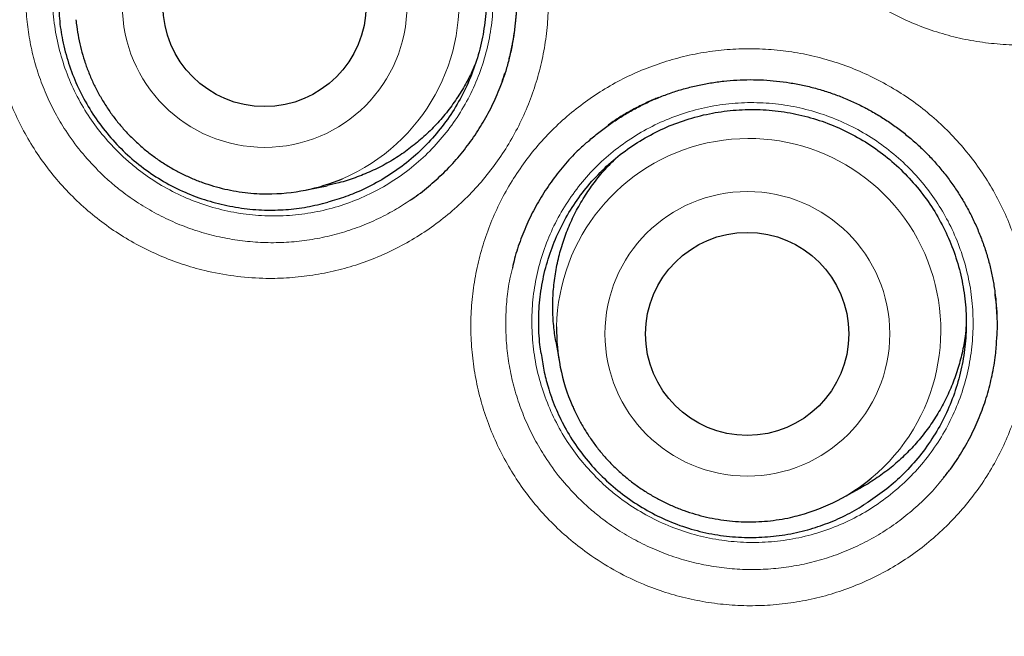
# Model space of a CAD drawing. Header units: millimetres. Extents: x 8 to 960, y 12 to 931.
# Tile 119 of 173: x 553.14 to 559.07, y 900.76 to 904.47. Entities that reach past the tile are written whole.
import ezdxf

# ---------------------------------------------------------------- set-up
doc = ezdxf.new("R2010")
doc.units = ezdxf.units.MM

msp = doc.modelspace()

# ---------------------------------------------------------------- linework, layer by layer
at = {"color": 8, "linetype": 'Continuous', "lineweight": 0}
msp.add_line((558.3014, 903.9028), (558.2314, 903.9422), dxfattribs=at)
at = {"color": 7, "linetype": 'Continuous', "lineweight": 30}
for p, q in [((554.8671, 903.447), (554.9911, 903.4725)), ((556.3686, 902.5334), (556.3901, 902.4086)), ((558.0919, 901.589), (558.203, 901.65))]:
    msp.add_line(p, q, dxfattribs=at)
at = {"color": 8, "linetype": 'Continuous', "lineweight": 0}
for centre, radius in [((562.6429, 913.2158), 16.6978), ((562.6429, 913.2158), 15.9984), ((554.6154, 904.5608), 0.8574), ((557.5225, 902.5794), 0.8577)]:
    msp.add_circle(centre, radius, dxfattribs=at)
at = {"color": 7, "linetype": 'Continuous', "lineweight": 30}
for centre, radius in [((562.6429, 913.2158), 16.1738), ((554.6144, 904.5607), 0.6118), ((557.5217, 902.579), 0.6121)]:
    msp.add_circle(centre, radius, dxfattribs=at)
at = {"color": 8, "linetype": 'Continuous', "lineweight": 0}
for centre, radius, start, end in [((554.6285, 904.5783), 1.1573, 293.1987, 161.18227), ((557.5305, 902.5998), 1.1572, 309.65452, 178.86857)]:
    msp.add_arc(centre, radius, start, end, dxfattribs=at)
at = {"color": 7, "linetype": 'Continuous', "lineweight": 30}
for centre, radius, start, end in [((554.6342, 904.5773), 1.154, 269.75843, 292.95792), ((557.5275, 902.6047), 1.1541, 179.10939, 203.50399), ((557.5361, 902.6008), 1.1544, 285.08048, 309.41026)]:
    msp.add_arc(centre, radius, start, end, dxfattribs=at)
for points, knots in [([(562.6429, 931.0679), (562.5701, 931.0678), (562.4058, 931.0675), (562.1502, 931.062), (561.8755, 931.0524), (561.6008, 931.0383), (561.3257, 931.0199), (561.0508, 930.9973), (560.7761, 930.9704), (560.5014, 930.9392), (560.2269, 930.9038), (559.9524, 930.864), (559.6782, 930.8199), (559.4048, 930.7716), (559.1322, 930.7191), (558.8606, 930.6624), (558.5898, 930.6015), (558.3198, 930.5364), (558.0507, 930.467), (557.7831, 930.3936), (557.517, 930.3161), (557.2524, 930.2347), (556.989, 930.1491), (556.7271, 930.0595), (556.467, 929.966), (556.2089, 929.8687), (555.9529, 929.7675), (555.6981, 929.6623), (555.4447, 929.553), (555.1925, 929.4396), (554.9424, 929.3225), (554.6943, 929.2015), (554.4482, 929.0767), (554.204, 928.9481), (553.9618, 928.8156), (553.7215, 928.6793), (553.4831, 928.5392), (553.2466, 928.3952), (553.0119, 928.2472), (552.779, 928.0954), (552.5479, 927.9396), (552.3187, 927.7799), (552.092, 927.6168), (551.8683, 927.4505), (551.6479, 927.2813), (551.4306, 927.1091), (551.2163, 926.9338), (551.0051, 926.7555), (550.7969, 926.5742), (550.5917, 926.3897), (550.3895, 926.2022), (550.1903, 926.0116), (549.994, 925.8179), (549.8007, 925.6211), (549.6103, 925.4212), (549.4229, 925.2181), (549.2383, 925.0118), (549.0569, 924.8027), (548.8788, 924.5908), (548.704, 924.3761), (548.5324, 924.1585), (548.3638, 923.9379), (548.1983, 923.7143), (548.0361, 923.4879), (547.8773, 923.2588), (547.7219, 923.0273), (547.5701, 922.7933), (547.422, 922.5571), (547.2777, 922.3189), (547.1372, 922.0787), (547.0007, 921.8367), (546.8681, 921.5931), (546.7397, 921.348), (546.6152, 921.1013), (546.4946, 920.8527), (546.3778, 920.6022), (546.2649, 920.3497), (546.1559, 920.0956), (546.0509, 919.8402), (545.9502, 919.5837), (545.8536, 919.326), (545.7609, 919.0667), (545.6721, 918.8053), (545.5871, 918.542), (545.5061, 918.2773), (545.4292, 918.0111), (545.3563, 917.7435), (545.2874, 917.4743), (545.2227, 917.2044), (545.1624, 916.9338), (545.1063, 916.6625), (545.0542, 916.3899), (545.0063, 916.1157), (544.9624, 915.8403), (544.9228, 915.5639), (544.8873, 915.2866), (544.8561, 915.0089), (544.8292, 914.731), (544.8067, 914.453), (544.7884, 914.1754), (544.7745, 913.8982), (544.7649, 913.6218), (544.7597, 913.3463), (544.7588, 913.0718), (544.7621, 912.7966), (544.7696, 912.5205), (544.7815, 912.2434), (544.7977, 911.9667), (544.8181, 911.6902), (544.8429, 911.4142), (544.8719, 911.1384), (544.9051, 910.863), (544.9427, 910.588), (544.9845, 910.3134), (545.0307, 910.0392), (545.0811, 909.7653), (545.1358, 909.4918), (545.1948, 909.2187), (545.258, 908.9462), (545.3254, 908.6748), (545.3969, 908.4048), (545.4722, 908.1367), (545.5516, 907.8704), (545.6349, 907.6058), (545.7222, 907.3428), (545.8134, 907.0815), (545.9086, 906.8218), (546.0078, 906.5637), (546.111, 906.3072), (546.2182, 906.0522), (546.3294, 905.7988), (546.4446, 905.5468), (546.5639, 905.2963), (546.6872, 905.0473), (546.8145, 904.7999), (546.9457, 904.5543), (547.0807, 904.3107), (547.2197, 904.0687), (547.3626, 903.8285), (547.5093, 903.5905), (547.6595, 903.3548), (547.813, 903.1219), (547.97, 902.8916), (548.1305, 902.6637), (548.2945, 902.4382), (548.4619, 902.2154), (548.6326, 901.9952), (548.8066, 901.7778), (548.9841, 901.5629), (549.1648, 901.3508), (549.3488, 901.1415), (549.5358, 900.9353), (549.7257, 900.7323), (549.9186, 900.5323), (550.1145, 900.3354), (550.3134, 900.1416), (550.5154, 899.9507), (550.7204, 899.7631), (550.9284, 899.5785), (551.1394, 899.3968), (551.3538, 899.218), (551.5714, 899.0421), (551.7916, 898.8694), (552.0145, 898.7006), (552.1773, 898.5799), (552.2665, 898.5165), (552.2799, 898.507)], [0, 0, 0, 0, 0.004826, 0.010903, 0.016966, 0.023061, 0.029158, 0.035257, 0.041362, 0.047475, 0.053598, 0.059733, 0.065879, 0.07202, 0.078158, 0.084296, 0.090434, 0.096576, 0.102723, 0.108872, 0.114991, 0.121115, 0.127241, 0.133365, 0.13948, 0.145583, 0.151668, 0.157747, 0.163869, 0.169983, 0.176091, 0.182195, 0.188298, 0.194401, 0.200506, 0.206616, 0.212732, 0.218856, 0.224992, 0.23114, 0.237303, 0.243484, 0.249674, 0.255834, 0.26198, 0.268112, 0.274234, 0.280347, 0.286453, 0.292554, 0.298653, 0.30475, 0.310849, 0.31695, 0.323056, 0.329168, 0.335288, 0.34142, 0.347539, 0.353656, 0.359786, 0.365929, 0.372082, 0.378243, 0.384408, 0.390577, 0.396746, 0.402913, 0.409075, 0.41523, 0.421376, 0.42751, 0.433631, 0.439737, 0.445846, 0.451962, 0.458081, 0.464197, 0.470306, 0.476404, 0.482485, 0.488562, 0.49468, 0.5008, 0.506922, 0.513049, 0.519184, 0.525327, 0.531485, 0.537602, 0.543723, 0.549864, 0.556021, 0.562191, 0.568369, 0.574551, 0.580734, 0.586911, 0.59308, 0.599236, 0.605375, 0.611494, 0.617589, 0.623655, 0.629712, 0.635849, 0.641983, 0.648114, 0.654244, 0.660374, 0.666506, 0.672641, 0.678779, 0.684923, 0.691073, 0.697232, 0.7034, 0.709579, 0.71577, 0.721963, 0.728138, 0.734297, 0.740443, 0.746578, 0.752705, 0.758826, 0.764943, 0.771058, 0.777173, 0.78329, 0.789411, 0.795538, 0.801673, 0.807819, 0.813979, 0.820132, 0.826291, 0.832465, 0.838648, 0.844835, 0.851018, 0.857191, 0.863343, 0.869516, 0.875683, 0.881846, 0.888007, 0.894167, 0.900329, 0.906494, 0.912661, 0.918815, 0.924964, 0.931108, 0.937251, 0.943394, 0.949539, 0.95569, 0.961834, 0.96799, 0.974168, 0.980358, 0.986552, 0.992739, 0.998909, 1, 1, 1, 1]), ([(579.1224, 913.2158), (579.1208, 913.3884), (579.1177, 913.7335), (579.0924, 914.2507), (579.052, 914.7669), (578.9951, 915.2816), (578.9222, 915.7942), (578.8331, 916.3043), (578.7311, 916.7972), (578.6175, 917.2729), (578.4941, 917.7312), (578.3575, 918.1857), (578.2079, 918.6361), (578.0454, 919.0821), (577.8647, 919.5365), (577.6648, 919.9985), (577.4444, 920.467), (577.2093, 920.9283), (576.9598, 921.3821), (576.6963, 921.8278), (576.4188, 922.2649), (576.1359, 922.6813), (575.849, 923.0773), (575.5595, 923.4534), (575.2594, 923.8211), (574.9488, 924.18), (574.628, 924.5298), (574.2872, 924.8805), (573.9257, 925.2308), (573.5428, 925.5793), (573.149, 925.9156), (572.7449, 926.2393), (572.3309, 926.5502), (571.9073, 926.8479), (571.4865, 927.1243), (571.0699, 927.3804), (570.6585, 927.6171), (570.2406, 927.842), (569.8163, 928.0547), (569.386, 928.2551), (568.937, 928.4487), (568.4689, 928.634), (567.9817, 928.8094), (567.4893, 928.9694), (566.9921, 929.1139), (566.4906, 929.2426), (565.9853, 929.3556), (565.4908, 929.4499), (565.0079, 929.527), (564.5372, 929.5884), (564.065, 929.6361), (563.5916, 929.6703), (563.1174, 929.6908), (562.6285, 929.6978), (562.1252, 929.6899), (561.6079, 929.6655), (561.0918, 929.6249), (560.5771, 929.5681), (560.0645, 929.4951), (559.5544, 929.4061), (559.0615, 929.304), (558.5858, 929.1905), (558.1275, 929.067), (557.673, 928.9304), (557.2226, 928.7808), (556.7766, 928.6183), (556.3222, 928.4377), (555.8602, 928.2378), (555.3917, 928.0173), (554.9304, 927.7822), (554.4766, 927.5328), (554.0309, 927.2692), (553.5938, 926.9918), (553.1774, 926.7088), (552.7814, 926.4219), (552.4053, 926.1325), (552.0376, 925.8323), (551.6787, 925.5217), (551.3289, 925.2009), (550.9782, 924.8602), (550.6279, 924.4987), (550.2794, 924.1157), (549.9431, 923.722), (549.6194, 923.3179), (549.3085, 922.9038), (549.0108, 922.4802), (548.7344, 922.0595), (548.4783, 921.6428), (548.2416, 921.2315), (548.0167, 920.8135), (547.804, 920.3892), (547.6036, 919.959), (547.41, 919.5099), (547.2247, 919.0419), (547.0493, 918.5547), (546.8893, 918.0623), (546.7448, 917.565), (546.6161, 917.0635), (546.5031, 916.5582), (546.4088, 916.0637), (546.3317, 915.5808), (546.2703, 915.1102), (546.2226, 914.638), (546.1884, 914.1646), (546.1679, 913.6904), (546.1609, 913.2014), (546.1688, 912.6981), (546.1932, 912.1809), (546.2338, 911.6647), (546.2906, 911.1501), (546.3636, 910.6374), (546.4526, 910.1274), (546.5547, 909.6344), (546.6682, 909.1588), (546.7917, 908.7005), (546.9283, 908.2459), (547.0779, 907.7955), (547.2404, 907.3496), (547.421, 906.8952), (547.6209, 906.4332), (547.8414, 905.9647), (548.0765, 905.5033), (548.3259, 905.0496), (548.5895, 904.6039), (548.8669, 904.1667), (549.1499, 903.7504), (549.4368, 903.3544), (549.7262, 902.9782), (550.0263, 902.6105), (550.3369, 902.2516), (550.6578, 901.9019), (550.9985, 901.5511), (551.36, 901.2008), (551.743, 900.8523), (552.1367, 900.5161), (552.5408, 900.1923), (552.9549, 899.8814), (553.3785, 899.5837), (553.7992, 899.3073), (554.2159, 899.0513), (554.6272, 898.8145), (555.0452, 898.5897), (555.4695, 898.377), (555.8997, 898.1766), (556.3488, 897.9829), (556.8168, 897.7976), (557.304, 897.6222), (557.7964, 897.4622), (558.2937, 897.3178), (558.7952, 897.189), (559.3005, 897.0761), (559.795, 896.9817), (560.2779, 896.9046), (560.7485, 896.8433), (561.2207, 896.7955), (561.6941, 896.7614), (562.1683, 896.7409), (562.6573, 896.7338), (563.1606, 896.7417), (563.6778, 896.7661), (564.194, 896.8068), (564.7086, 896.8636), (565.2213, 896.9365), (565.7313, 897.0256), (566.2243, 897.1276), (566.6999, 897.2412), (567.1582, 897.3646), (567.6128, 897.5012), (568.0632, 897.6508), (568.5091, 897.8133), (568.9635, 897.994), (569.4255, 898.1939), (569.894, 898.4143), (570.3554, 898.6494), (570.8091, 898.8989), (571.2548, 899.1624), (571.692, 899.4399), (572.1083, 899.7228), (572.5043, 900.0097), (572.8805, 900.2992), (573.2482, 900.5993), (573.6071, 900.9099), (573.9568, 901.2307), (574.3076, 901.5715), (574.6579, 901.933), (575.0064, 902.3159), (575.3426, 902.7097), (575.6664, 903.1138), (575.9773, 903.5278), (576.275, 903.9514), (576.5514, 904.3722), (576.8074, 904.7888), (577.0442, 905.2002), (577.269, 905.6181), (577.4817, 906.0424), (577.6821, 906.4727), (577.8757, 906.9217), (578.0611, 907.3898), (578.2365, 907.8769), (578.3965, 908.3694), (578.5409, 908.8666), (578.6697, 909.3681), (578.7826, 909.8734), (578.877, 910.3679), (578.9541, 910.8508), (579.0154, 911.3215), (579.0632, 911.7937), (579.0972, 912.2671), (579.1184, 912.7412), (579.1211, 913.0576), (579.1224, 913.2158)], [0, 0, 0, 0, 0.005, 0.01, 0.015, 0.02, 0.025, 0.03, 0.035, 0.039583, 0.044167, 0.04875, 0.053333, 0.057917, 0.0625, 0.0675, 0.0725, 0.0775, 0.0825, 0.0875, 0.0925, 0.0975, 0.102083, 0.106667, 0.11125, 0.115833, 0.120417, 0.125, 0.13, 0.135, 0.14, 0.145, 0.15, 0.155, 0.16, 0.164583, 0.169167, 0.17375, 0.178333, 0.182917, 0.1875, 0.1925, 0.1975, 0.2025, 0.2075, 0.2125, 0.2175, 0.2225, 0.227083, 0.231667, 0.23625, 0.240833, 0.245417, 0.25, 0.255, 0.26, 0.265, 0.27, 0.275, 0.28, 0.285, 0.289583, 0.294167, 0.29875, 0.303333, 0.307917, 0.3125, 0.3175, 0.3225, 0.3275, 0.3325, 0.3375, 0.3425, 0.3475, 0.352083, 0.356667, 0.36125, 0.365833, 0.370417, 0.375, 0.38, 0.385, 0.39, 0.395, 0.4, 0.405, 0.41, 0.414583, 0.419167, 0.42375, 0.428333, 0.432917, 0.4375, 0.4425, 0.4475, 0.4525, 0.4575, 0.4625, 0.4675, 0.4725, 0.477083, 0.481667, 0.48625, 0.490833, 0.495417, 0.5, 0.505, 0.51, 0.515, 0.52, 0.525, 0.53, 0.535, 0.539583, 0.544167, 0.54875, 0.553333, 0.557917, 0.5625, 0.5675, 0.5725, 0.5775, 0.5825, 0.5875, 0.5925, 0.5975, 0.602083, 0.606667, 0.61125, 0.615833, 0.620417, 0.625, 0.63, 0.635, 0.64, 0.645, 0.65, 0.655, 0.66, 0.664583, 0.669167, 0.67375, 0.678333, 0.682917, 0.6875, 0.6925, 0.6975, 0.7025, 0.7075, 0.7125, 0.7175, 0.7225, 0.727083, 0.731667, 0.73625, 0.740833, 0.745417, 0.75, 0.755, 0.76, 0.765, 0.77, 0.775, 0.78, 0.785, 0.789583, 0.794167, 0.79875, 0.803333, 0.807917, 0.8125, 0.8175, 0.8225, 0.8275, 0.8325, 0.8375, 0.8425, 0.8475, 0.852083, 0.856667, 0.86125, 0.865833, 0.870417, 0.875, 0.88, 0.885, 0.89, 0.895, 0.9, 0.905, 0.91, 0.914583, 0.919167, 0.92375, 0.928333, 0.932917, 0.9375, 0.9425, 0.9475, 0.9525, 0.9575, 0.9625, 0.9675, 0.9725, 0.977083, 0.981667, 0.98625, 0.990833, 0.995417, 1, 1, 1, 1]), ([(553.3926, 904.8147), (553.3983, 904.8471), (553.4122, 904.9269), (553.4492, 905.051), (553.5049, 905.1844), (553.5752, 905.3108), (553.6596, 905.4281), (553.7566, 905.5353), (553.8648, 905.6311), (553.9835, 905.7138), (554.1105, 905.7827), (554.2446, 905.8372), (554.384, 905.8758), (554.527, 905.8987), (554.6717, 905.9056), (554.8163, 905.8959), (554.9589, 905.8702), (555.0979, 905.8289), (555.2313, 905.7718), (555.3576, 905.7004), (555.4753, 905.6154), (555.5825, 905.5176), (555.6782, 905.4085), (555.7613, 905.2895), (555.8302, 905.1618), (555.8845, 905.0273), (555.9236, 904.8877), (555.9464, 904.7446), (555.9532, 904.5999), (555.9439, 904.4554), (555.9181, 904.313), (555.8766, 904.1744), (555.82, 904.0413), (555.7484, 903.9157), (555.6633, 903.7988), (555.5658, 903.6922), (555.4565, 903.5975), (555.3375, 903.5155), (555.2189, 903.4523), (555.1045, 903.4048), (555.0318, 903.3837), (554.9954, 903.3732)], [0, 0, 0, 0, 0.017845, 0.043958, 0.070154, 0.096267, 0.12238, 0.148576, 0.174689, 0.200802, 0.226998, 0.253111, 0.279224, 0.305421, 0.331534, 0.357647, 0.383843, 0.409956, 0.436069, 0.462265, 0.488378, 0.514491, 0.540687, 0.5668, 0.592913, 0.619109, 0.645222, 0.671335, 0.697532, 0.723645, 0.749758, 0.775954, 0.802067, 0.82818, 0.854376, 0.880489, 0.906602, 0.932798, 0.958911, 0.979456, 1, 1, 1, 1]), ([(555.3183, 905.9254), (555.33, 905.9194), (555.3653, 905.9012), (555.4226, 905.8681), (555.4894, 905.8249), (555.5537, 905.7781), (555.6154, 905.728), (555.6744, 905.6746), (555.7306, 905.618), (555.7837, 905.5584), (555.8334, 905.4962), (555.8797, 905.4315), (555.9225, 905.3643), (555.9618, 905.2948), (555.9973, 905.2232), (556.0289, 905.15), (556.0563, 905.0756), (556.0795, 905.0004), (556.0983, 904.9244), (556.1131, 904.8474), (556.1238, 904.769), (556.1304, 904.6896), (556.1328, 904.6094), (556.1309, 904.5289), (556.1248, 904.4484), (556.1144, 904.3683), (556.0999, 904.289), (556.081, 904.2111), (556.0623, 904.1462), (556.0483, 904.1081), (556.0434, 904.0948)], [0, 0, 0, 0, 0.018322, 0.055253, 0.092103, 0.12894, 0.165793, 0.202691, 0.239657, 0.276699, 0.31362, 0.350421, 0.387385, 0.424445, 0.461531, 0.498546, 0.535418, 0.571978, 0.608095, 0.644491, 0.681244, 0.718305, 0.755612, 0.793097, 0.830682, 0.868288, 0.905808, 0.943165, 0.98029, 1, 1, 1, 1]), ([(556.0878, 904.2362), (556.0915, 904.2502), (556.1018, 904.2896), (556.1142, 904.3552), (556.1253, 904.433), (556.132, 904.5114), (556.1346, 904.5904), (556.1329, 904.6698), (556.1271, 904.7493), (556.1166, 904.8284), (556.1068, 904.8866), (556.0991, 904.918), (556.0978, 904.9234)], [0, 0, 0, 0, 0.062813, 0.176034, 0.28884, 0.402312, 0.516264, 0.63066, 0.745444, 0.860542, 0.975867, 1, 1, 1, 1]), ([(553.3926, 904.8147), (553.3875, 904.7809), (553.3774, 904.7132), (553.372, 904.601), (553.3767, 904.4792), (553.3961, 904.3452), (553.4316, 904.2101), (553.4836, 904.0762), (553.5501, 903.9487), (553.6303, 903.8296), (553.7231, 903.7199), (553.8277, 903.6207), (553.9436, 903.5341), (554.0692, 903.4613), (554.2008, 903.4038), (554.3364, 903.362), (554.4742, 903.3352), (554.6102, 903.3234), (554.7427, 903.3264), (554.8708, 903.3415), (554.9539, 903.3626), (554.9954, 903.3732)], [0, 0, 0, 0, 0.040022, 0.080044, 0.131156, 0.182264, 0.23801, 0.293944, 0.349706, 0.405407, 0.461278, 0.51697, 0.573249, 0.629726, 0.686017, 0.7405, 0.795143, 0.849625, 0.89971, 0.949925, 1, 1, 1, 1]), ([(553.4788, 904.4729), (553.48, 904.4593), (553.4834, 904.4223), (553.4937, 904.3625), (553.5091, 904.2937), (553.5288, 904.226), (553.5526, 904.1597), (553.5804, 904.0948), (553.6121, 904.0318), (553.6475, 903.9708), (553.6866, 903.912), (553.7292, 903.8558), (553.7751, 903.8022), (553.8242, 903.7515), (553.8763, 903.7038), (553.9311, 903.6594), (553.9886, 903.6184), (554.0484, 903.581), (554.1104, 903.5473), (554.1743, 903.5174), (554.2399, 903.4914), (554.307, 903.4695), (554.3752, 903.4517), (554.4444, 903.4381), (554.5143, 903.4287), (554.576, 903.424), (554.6143, 903.4234), (554.6291, 903.4232)], [0, 0, 0, 0, 0.0240218, 0.0653061, 0.1065935, 0.1478838, 0.189177, 0.2304729, 0.2717714, 0.3130723, 0.3543753, 0.3956802, 0.4369867, 0.4782945, 0.5196032, 0.5609125, 0.6022219, 0.6435311, 0.6848397, 0.7261474, 0.7674538, 0.8087586, 0.8500616, 0.8913624, 0.9326609, 0.9739568, 1, 1, 1, 1]), ([(555.8832, 904.2057), (555.8724, 904.1806), (555.848, 904.1238), (555.8005, 904.0399), (555.7426, 903.9529), (555.6766, 903.8706), (555.6039, 903.7941), (555.5257, 903.7248), (555.4421, 903.6622), (555.3525, 903.6064), (555.2585, 903.5584), (555.1616, 903.5192), (555.0726, 903.4904), (555.0148, 903.4784), (554.9909, 903.4735)], [0, 0, 0, 0, 0.068231, 0.154314, 0.240397, 0.328981, 0.417566, 0.503649, 0.589732, 0.678316, 0.7669, 0.852984, 0.939067, 1, 1, 1, 1]), ([(555.4918, 903.3854), (555.4953, 903.3876), (555.5339, 903.4118), (555.602, 903.4662), (555.6949, 903.549), (555.7799, 903.6402), (555.8571, 903.738), (555.9258, 903.8418), (555.9849, 903.9514), (556.031, 904.0542), (556.053, 904.1217), (556.0622, 904.1498)], [0, 0, 0, 0, 0.012786, 0.140631, 0.268477, 0.396779, 0.525082, 0.652928, 0.780773, 0.909076, 1, 1, 1, 1]), ([(556.5572, 903.7328), (556.5676, 903.7422), (556.5979, 903.7697), (556.6513, 903.8118), (556.7168, 903.8589), (556.7848, 903.9023), (556.8546, 903.9419), (556.926, 903.9774), (556.9988, 904.0088), (557.0725, 904.0359), (557.1472, 904.0587), (557.2233, 904.0776), (557.3009, 904.0925), (557.3799, 904.1033), (557.4595, 904.1099), (557.5395, 904.1122), (557.6192, 904.1103), (557.6986, 904.1041), (557.7774, 904.0936), (557.8556, 904.079), (557.933, 904.0601), (558.0092, 904.0371), (558.0842, 904.0101), (558.1578, 903.979), (558.2139, 903.9517), (558.2454, 903.9348), (558.2534, 903.9305)], [0, 0, 0, 0, 0.023206, 0.067647, 0.11211, 0.156471, 0.200638, 0.24453, 0.288074, 0.331214, 0.373989, 0.416803, 0.460393, 0.504169, 0.548049, 0.591943, 0.635742, 0.679368, 0.722835, 0.766517, 0.810161, 0.853803, 0.897479, 0.941219, 0.985056, 1, 1, 1, 1]), ([(556.988, 904.0033), (556.9775, 903.9993), (556.9422, 903.9856), (556.8841, 903.9581), (556.8139, 903.9212), (556.7468, 903.8812), (556.7044, 903.8517), (556.6836, 903.8372)], [0, 0, 0, 0, 0.09693, 0.326159, 0.554392, 0.781469, 1, 1, 1, 1]), ([(556.2798, 902.4614), (556.2775, 902.4786), (556.2686, 902.5435), (556.2632, 902.6574), (556.2719, 902.8017), (556.2967, 902.9442), (556.3378, 903.0828), (556.394, 903.216), (556.4647, 903.342), (556.5495, 903.4591), (556.6468, 903.5661), (556.7554, 903.6616), (556.8744, 903.744), (557.0018, 903.8126), (557.1361, 903.8668), (557.2759, 903.9051), (557.419, 903.9278), (557.5639, 903.9345), (557.7086, 903.9245), (557.8514, 903.8986), (557.9904, 903.8571), (558.1239, 903.7999), (558.2501, 903.7284), (558.3677, 903.6433), (558.4748, 903.5454), (558.5703, 903.4363), (558.6532, 903.3173), (558.7218, 903.1896), (558.7759, 903.0552), (558.8147, 902.9157), (558.8371, 902.7727), (558.8436, 902.6282), (558.8339, 902.4838), (558.8077, 902.3416), (558.7658, 902.2033), (558.7088, 902.0704), (558.6369, 901.9451), (558.5514, 901.8284), (558.4551, 901.7241), (558.3503, 901.632), (558.2743, 901.5816), (558.2363, 901.5563)], [0, 0, 0, 0, 0.009448, 0.035561, 0.061757, 0.087871, 0.113984, 0.14018, 0.166293, 0.192406, 0.218603, 0.244716, 0.270829, 0.297026, 0.323139, 0.349252, 0.375448, 0.401562, 0.427675, 0.453871, 0.479984, 0.506097, 0.532294, 0.558407, 0.58452, 0.610717, 0.63683, 0.662943, 0.689139, 0.715252, 0.741366, 0.767562, 0.793675, 0.819788, 0.845985, 0.872098, 0.898211, 0.924408, 0.950521, 0.97526, 1, 1, 1, 1]), ([(558.2534, 903.9305), (558.2649, 903.9241), (558.2996, 903.9049), (558.3559, 903.8701), (558.4214, 903.8249), (558.4842, 903.7762), (558.5444, 903.7243), (558.6018, 903.6691), (558.6562, 903.6109), (558.7074, 903.5498), (558.7552, 903.4862), (558.7994, 903.4202), (558.8401, 903.3518), (558.8772, 903.2812), (558.9105, 903.2087), (558.9397, 903.1346), (558.9649, 903.0595), (558.9856, 902.9837), (559.0021, 902.9073), (559.0143, 902.8299), (559.0226, 902.7514), (559.0265, 902.6719), (559.0268, 902.6041), (559.0242, 902.5629), (559.0233, 902.5485)], [0, 0, 0, 0, 0.023611, 0.071197, 0.118682, 0.166149, 0.213641, 0.26119, 0.308829, 0.356569, 0.404148, 0.45158, 0.499223, 0.546991, 0.594793, 0.642503, 0.69003, 0.737155, 0.783714, 0.830632, 0.87801, 0.925783, 0.973874, 1, 1, 1, 1]), ([(556.5565, 903.7341), (556.5341, 903.7139), (556.481, 903.6659), (556.4057, 903.5812), (556.33, 903.4822), (556.2631, 903.377), (556.2052, 903.2668), (556.1576, 903.1519), (556.1247, 903.0547), (556.1116, 902.9951), (556.1074, 902.9761)], [0, 0, 0, 0, 0.100977, 0.239724, 0.378966, 0.518208, 0.656954, 0.7957, 0.934942, 1, 1, 1, 1]), ([(556.369, 902.5335), (556.3641, 902.5649), (556.3539, 902.6304), (556.3493, 902.7313), (556.3523, 902.8358), (556.3645, 902.9406), (556.3856, 903.044), (556.4151, 903.1442), (556.4528, 903.2417), (556.4991, 903.3365), (556.5532, 903.427), (556.6146, 903.5116), (556.6721, 903.5803), (556.7119, 903.6184), (556.7267, 903.6327)], [0, 0, 0, 0, 0.079225, 0.165177, 0.251128, 0.339577, 0.428026, 0.513977, 0.599929, 0.688378, 0.776826, 0.862778, 0.94873, 1, 1, 1, 1]), ([(559.0259, 902.6983), (559.0245, 902.7231), (559.0223, 902.7648), (559.0166, 902.8062), (559.0144, 902.8229)], [0, 0, 0, 0, 0.595671, 1, 1, 1, 1]), ([(558.8407, 902.6323), (558.8389, 902.6099), (558.8343, 902.5532), (558.8169, 902.4633), (558.79, 902.3624), (558.7539, 902.2633), (558.7095, 902.1676), (558.6577, 902.0768), (558.5985, 901.9907), (558.5315, 901.9092), (558.4578, 901.8337), (558.3789, 901.7651), (558.294, 901.7042), (558.235, 901.6659), (558.2031, 901.6501), (558.203, 901.65)], [0, 0, 0, 0, 0.055091, 0.13985, 0.224609, 0.311831, 0.399052, 0.483811, 0.56857, 0.655792, 0.743013, 0.827772, 0.912531, 0.999753, 1, 1, 1, 1]), ([(558.705, 901.7131), (558.7189, 901.7301), (558.759, 901.7792), (558.8162, 901.8672), (558.8764, 901.976), (558.9269, 902.09), (558.9678, 902.2077), (558.9984, 902.3284), (559.018, 902.4423), (559.0227, 902.5162), (559.0248, 902.5487)], [0, 0, 0, 0, 0.072338, 0.20889, 0.345441, 0.482481, 0.619521, 0.756073, 0.892624, 1, 1, 1, 1]), ([(556.2798, 902.4614), (556.285, 902.4276), (556.2953, 902.3599), (556.3232, 902.2511), (556.3635, 902.1361), (556.4216, 902.0138), (556.4954, 901.8952), (556.5845, 901.7825), (556.6856, 901.6803), (556.7974, 901.5901), (556.9183, 901.5126), (557.0475, 901.4486), (557.1839, 901.4001), (557.3253, 901.3675), (557.468, 901.3514), (557.6099, 901.3514), (557.7495, 901.3664), (557.8829, 901.3952), (558.0087, 901.4372), (558.1266, 901.4893), (558.1998, 901.534), (558.2363, 901.5563)], [0, 0, 0, 0, 0.040022, 0.080044, 0.131156, 0.182264, 0.23801, 0.293944, 0.349706, 0.405407, 0.461278, 0.51697, 0.573249, 0.629726, 0.686017, 0.7405, 0.795143, 0.849625, 0.89971, 0.949925, 1, 1, 1, 1]), ([(556.4697, 902.1444), (556.4736, 902.135), (556.4866, 902.104), (556.5129, 902.0533), (556.5482, 901.9923), (556.5873, 901.9336), (556.6299, 901.8775), (556.6759, 901.824), (556.725, 901.7733), (556.7772, 901.7258), (556.8321, 901.6815), (556.8896, 901.6406), (556.9495, 901.6032), (557.0115, 901.5696), (557.0755, 901.5398), (557.1412, 901.5139), (557.2083, 901.492), (557.2766, 901.4743), (557.3458, 901.4607), (557.4158, 901.4515), (557.4775, 901.4468), (557.5158, 901.4463), (557.5307, 901.4461)], [0, 0, 0, 0, 0.022613, 0.075051, 0.127493, 0.179939, 0.232388, 0.28484, 0.337296, 0.389755, 0.442217, 0.494681, 0.547146, 0.599614, 0.652083, 0.704552, 0.757021, 0.80949, 0.861959, 0.914426, 0.966891, 1, 1, 1, 1]), ([(557.5307, 901.4461), (557.545, 901.4462), (557.5829, 901.4465), (557.6441, 901.4506), (557.714, 901.4594), (557.7782, 901.4711), (557.8185, 901.4817), (557.836, 901.4864)], [0, 0, 0, 0, 0.139233, 0.367354, 0.595489, 0.82361, 1, 1, 1, 1])]:
    msp.add_open_spline(points, degree=3, knots=knots, dxfattribs=at)
at = {"color": 8, "linetype": 'Continuous', "lineweight": 0}
for points, knots in [([(562.6429, 930.8163), (562.4788, 930.8149), (562.1505, 930.8122), (561.6584, 930.7905), (561.167, 930.7561), (560.6768, 930.7076), (560.185, 930.6451), (559.6919, 930.5683), (559.1978, 930.4769), (558.7063, 930.3714), (558.2182, 930.2521), (557.7385, 930.1204), (557.2676, 929.9767), (556.8054, 929.8216), (556.3478, 929.6537), (555.895, 929.4732), (555.4475, 929.2801), (555.0055, 929.0745), (554.5693, 928.8568), (554.132, 928.6231), (553.6942, 928.373), (553.2565, 928.1059), (552.8267, 927.8263), (552.4121, 927.5391), (552.0124, 927.2453), (551.6275, 926.9457), (551.251, 926.6356), (550.8833, 926.3153), (550.5245, 925.9849), (550.1751, 925.6445), (549.8352, 925.2946), (549.4997, 924.9293), (549.1691, 924.5481), (548.8445, 924.151), (548.5314, 923.7447), (548.2348, 923.3358), (547.9542, 922.925), (547.6891, 922.5129), (547.4353, 922.0935), (547.1932, 921.6673), (546.963, 921.2347), (546.745, 920.7961), (546.5394, 920.3516), (546.3463, 919.9015), (546.1658, 919.4462), (545.9981, 918.9861), (545.8433, 918.5216), (545.7014, 918.0528), (545.5725, 917.5803), (545.4547, 917.0963), (545.3488, 916.6008), (545.2558, 916.094), (545.1775, 915.5848), (545.115, 915.0817), (545.0675, 914.5851), (545.0344, 914.0954), (545.0148, 913.605), (545.009, 913.1144), (545.0169, 912.6237), (545.0384, 912.1334), (545.0736, 911.6439), (545.1231, 911.1471), (545.1878, 910.6436), (545.2683, 910.1337), (545.3636, 909.6263), (545.4718, 909.1294), (545.5922, 908.6434), (545.7239, 908.1681), (545.8688, 907.6968), (546.0266, 907.2296), (546.1975, 906.7671), (546.3812, 906.3094), (546.5777, 905.8571), (546.7903, 905.4027), (547.0197, 904.947), (547.2664, 904.4906), (547.5262, 904.0415), (547.7942, 903.6078), (548.0694, 903.1893), (548.3509, 902.7858), (548.6433, 902.3902), (548.9464, 902.0028), (549.2601, 901.6239), (549.5842, 901.2537), (549.9183, 900.8926), (550.2682, 900.535), (550.6342, 900.1817), (551.0166, 899.8336), (551.4089, 899.4966), (551.8009, 899.1792), (552.1915, 898.8804), (552.5796, 898.5996), (552.9752, 898.3292), (553.3777, 898.0694), (553.787, 897.8205), (554.2029, 897.5826), (554.6251, 897.3559), (555.0599, 897.1372), (555.5077, 896.9274), (555.9684, 896.7274), (556.4347, 896.5406), (556.8988, 896.3698), (557.3602, 896.2146), (557.8185, 896.0743), (558.2804, 895.9465), (558.7455, 895.8313), (559.2137, 895.729), (559.6845, 895.6396), (560.1577, 895.5632), (560.6408, 895.4989), (561.1336, 895.4475), (561.636, 895.4104), (562.1393, 895.3869), (562.475, 895.384), (562.6429, 895.3826)], [0, 0, 0, 0, 0.00887, 0.017746, 0.026623, 0.035498, 0.044369, 0.053419, 0.062474, 0.071531, 0.080586, 0.089636, 0.098416, 0.1072, 0.115984, 0.124765, 0.133545, 0.14233, 0.151114, 0.159894, 0.16913, 0.178369, 0.187608, 0.196843, 0.205629, 0.214419, 0.223208, 0.231994, 0.24078, 0.24957, 0.258359, 0.267146, 0.276385, 0.285628, 0.29487, 0.30411, 0.312932, 0.321762, 0.330594, 0.339427, 0.348256, 0.357079, 0.365901, 0.374727, 0.383552, 0.392374, 0.401196, 0.410021, 0.418847, 0.427668, 0.436948, 0.446232, 0.455516, 0.464796, 0.473636, 0.482479, 0.491323, 0.500163, 0.509003, 0.517847, 0.526691, 0.535531, 0.544829, 0.554132, 0.563434, 0.572733, 0.581616, 0.590502, 0.599388, 0.60827, 0.617153, 0.62604, 0.634926, 0.643809, 0.653155, 0.662504, 0.671853, 0.681198, 0.69006, 0.698925, 0.70779, 0.716651, 0.725513, 0.734378, 0.743243, 0.752105, 0.76142, 0.770738, 0.780057, 0.789372, 0.798002, 0.806636, 0.815269, 0.8239, 0.832531, 0.841164, 0.849798, 0.858429, 0.867476, 0.876526, 0.885577, 0.894623, 0.903256, 0.911892, 0.920528, 0.92916, 0.937793, 0.946429, 0.955066, 0.963698, 0.972772, 0.981849, 0.990927, 1, 1, 1, 1]), ([(560.6901, 906.7208), (560.6742, 906.7527), (560.6425, 906.8164), (560.5815, 906.9179), (560.5066, 907.0246), (560.4153, 907.1336), (560.3153, 907.2348), (560.2073, 907.3271), (560.0917, 907.4097), (559.9695, 907.4825), (559.8416, 907.5449), (559.7092, 907.5963), (559.5728, 907.6361), (559.4334, 907.6644), (559.2921, 907.681), (559.1502, 907.6858), (559.0083, 907.6783), (558.8675, 907.6589), (558.7288, 907.628), (558.5933, 907.5855), (558.462, 907.5315), (558.3356, 907.4667), (558.215, 907.3916), (558.1013, 907.3067), (557.9954, 907.2124), (557.8977, 907.1093), (557.8089, 906.9985), (557.7297, 906.8808), (557.6611, 906.7567), (557.6031, 906.6272), (557.556, 906.4932), (557.5204, 906.3559), (557.4968, 906.216), (557.485, 906.0745), (557.485, 905.9325), (557.4979, 905.7793), (557.5277, 905.6165), (557.5742, 905.4576), (557.6314, 905.3149), (557.6951, 905.1878), (557.7692, 905.0665), (557.8531, 904.9519), (557.9466, 904.8449), (558.0488, 904.7461), (558.1589, 904.656), (558.276, 904.5755), (558.3996, 904.5055), (558.5288, 904.4459), (558.6625, 904.3973), (558.7996, 904.36), (558.9394, 904.3347), (559.0809, 904.3212), (559.2231, 904.3195), (559.3648, 904.3297), (559.505, 904.352), (559.643, 904.386), (559.7777, 904.4314), (559.9079, 904.4879), (560.0328, 904.5553), (560.1517, 904.6331), (560.2637, 904.7204), (560.3678, 904.8168), (560.4632, 904.9218), (560.5495, 905.0345), (560.6262, 905.154), (560.6925, 905.2794), (560.7477, 905.41), (560.7917, 905.545), (560.8244, 905.6832), (560.8454, 905.8234), (560.8541, 905.965), (560.851, 906.107), (560.8361, 906.2483), (560.8069, 906.3992), (560.7611, 906.5585), (560.7137, 906.6667), (560.6901, 906.7208)], [0, 0, 0, 0, 0.010093, 0.020186, 0.033585, 0.047033, 0.06048, 0.07388, 0.08728, 0.100727, 0.114175, 0.127574, 0.140974, 0.154421, 0.167869, 0.181268, 0.194668, 0.208115, 0.221563, 0.234963, 0.248362, 0.26181, 0.275257, 0.288657, 0.302056, 0.315504, 0.328951, 0.342351, 0.355751, 0.369198, 0.382646, 0.396045, 0.409445, 0.422892, 0.43634, 0.449739, 0.466492, 0.483244, 0.496644, 0.510091, 0.523539, 0.536939, 0.550338, 0.563786, 0.577233, 0.590633, 0.604032, 0.61748, 0.630927, 0.644327, 0.657726, 0.671174, 0.684621, 0.698021, 0.711421, 0.724868, 0.738316, 0.751715, 0.765115, 0.778562, 0.79201, 0.805409, 0.818809, 0.832257, 0.845704, 0.859104, 0.872503, 0.885951, 0.899398, 0.912798, 0.926197, 0.939645, 0.953092, 0.966492, 0.983246, 1, 1, 1, 1]), ([(555.3975, 906.0929), (555.3548, 906.1132), (555.2693, 906.1538), (555.135, 906.2008), (554.9977, 906.2374), (554.858, 906.2621), (554.7167, 906.2747), (554.5747, 906.2754), (554.4332, 906.2643), (554.2933, 906.2414), (554.156, 906.2065), (554.022, 906.1602), (553.8923, 906.1029), (553.7681, 906.035), (553.6503, 905.9566), (553.5393, 905.8685), (553.4361, 905.7715), (553.3415, 905.6662), (553.2565, 905.5531), (553.1811, 905.4331), (553.116, 905.3073), (553.0617, 905.1765), (553.019, 905.0415), (552.9877, 904.9032), (552.968, 904.7627), (552.9602, 904.6212), (552.9646, 904.4794), (552.981, 904.3384), (553.0089, 904.1991), (553.0484, 904.0628), (553.0995, 903.9303), (553.1616, 903.8024), (553.2341, 903.6801), (553.3165, 903.5643), (553.4085, 903.456), (553.5093, 903.3557), (553.6181, 903.2641), (553.734, 903.1819), (553.8566, 903.1101), (553.9848, 903.0487), (554.1177, 902.9981), (554.2655, 902.9556), (554.4282, 902.9253), (554.5932, 902.9121), (554.7468, 902.9146), (554.888, 902.9288), (555.0275, 902.9547), (555.1641, 902.9921), (555.2969, 903.0413), (555.4253, 903.1014), (555.5482, 903.1721), (555.6645, 903.2527), (555.7734, 903.343), (555.8744, 903.4424), (555.9668, 903.5498), (556.0497, 903.6644), (556.1224, 903.7859), (556.1847, 903.9132), (556.2362, 904.0452), (556.2764, 904.181), (556.3047, 904.3198), (556.3212, 904.4607), (556.326, 904.6026), (556.3189, 904.7442), (556.2996, 904.8847), (556.2685, 905.0234), (556.2261, 905.159), (556.1725, 905.2905), (556.1078, 905.4169), (556.0326, 905.5376), (555.9477, 905.6517), (555.8537, 905.7582), (555.7508, 905.8563), (555.64, 905.9453), (555.5225, 906.0257), (555.4391, 906.0705), (555.3975, 906.0929)], [0, 0, 0, 0, 0.0134, 0.026847, 0.040295, 0.053694, 0.067094, 0.080541, 0.093989, 0.107388, 0.120788, 0.134235, 0.147683, 0.161082, 0.174482, 0.18793, 0.201377, 0.214777, 0.228176, 0.241624, 0.255071, 0.268471, 0.28187, 0.295318, 0.308765, 0.322165, 0.335565, 0.349012, 0.36246, 0.375859, 0.389259, 0.402706, 0.416154, 0.429553, 0.442953, 0.4564, 0.469848, 0.483247, 0.496647, 0.510095, 0.523542, 0.536942, 0.553697, 0.570452, 0.583851, 0.597299, 0.610746, 0.624146, 0.637546, 0.650993, 0.664441, 0.67784, 0.69124, 0.704687, 0.718135, 0.731534, 0.744934, 0.758381, 0.771829, 0.785229, 0.798628, 0.812076, 0.825523, 0.838923, 0.852322, 0.86577, 0.879217, 0.892617, 0.906016, 0.919464, 0.932911, 0.946311, 0.959709, 0.973156, 0.986602, 1, 1, 1, 1]), ([(553.7287, 903.6796), (553.6966, 903.7135), (553.6325, 903.7815), (553.5487, 903.8979), (553.4757, 904.025), (553.4163, 904.1624), (553.3723, 904.3055), (553.3451, 904.4526), (553.3344, 904.6017), (553.3402, 904.751), (553.3632, 904.8986), (553.4024, 905.0427), (553.4574, 905.1815), (553.528, 905.313), (553.6128, 905.4358), (553.7107, 905.5483), (553.8209, 905.6489), (553.9417, 905.7365), (554.0715, 905.8102), (554.209, 905.8684), (554.3521, 905.9111), (554.4991, 905.9375), (554.6483, 905.9469), (554.7977, 905.9397), (554.9454, 905.916), (555.0895, 905.8755), (555.2283, 905.8193), (555.36, 905.7481), (555.4828, 905.6622), (555.5953, 905.5633), (555.6941, 905.4549), (555.7784, 905.339), (555.8502, 905.215), (555.9093, 905.0808), (555.9541, 904.938), (555.9827, 904.7912), (555.9944, 904.6421), (555.9894, 904.4928), (555.9679, 904.3449), (555.9295, 904.2006), (555.8753, 904.0615), (555.806, 903.9293), (555.722, 903.806), (555.6247, 903.6929), (555.5155, 903.5913), (555.3952, 903.5029), (555.2659, 903.4285), (555.129, 903.3689), (554.9861, 903.3254), (554.8392, 903.2981), (554.6901, 903.2872), (554.5407, 903.2936), (554.3929, 903.3164), (554.2484, 903.3555), (554.1093, 903.4109), (553.9771, 903.4813), (553.8715, 903.5539), (553.7895, 903.6211), (553.7489, 903.6601), (553.7287, 903.6796)], [0, 0, 0, 0, 0.016757, 0.033513, 0.051392, 0.069328, 0.087206, 0.105085, 0.123021, 0.140899, 0.158778, 0.176714, 0.194592, 0.212471, 0.230407, 0.248286, 0.266164, 0.2841, 0.301979, 0.319857, 0.337793, 0.355672, 0.373551, 0.391486, 0.409365, 0.427244, 0.445179, 0.463058, 0.480937, 0.498872, 0.516751, 0.533507, 0.550263, 0.568142, 0.586078, 0.603956, 0.621835, 0.639771, 0.657649, 0.675528, 0.693464, 0.711343, 0.729221, 0.747157, 0.765036, 0.782914, 0.80085, 0.818729, 0.836607, 0.854543, 0.872422, 0.890301, 0.908236, 0.926115, 0.943994, 0.961929, 0.979808, 0.989904, 1, 1, 1, 1]), ([(553.3814, 905.3617), (553.3778, 905.3561), (553.352, 905.3156), (553.3126, 905.235), (553.2644, 905.1203), (553.2268, 905.0014), (553.199, 904.8797), (553.1816, 904.7563), (553.1749, 904.6318), (553.1787, 904.507), (553.1929, 904.3829), (553.2174, 904.2605), (553.2523, 904.1406), (553.2972, 904.0239), (553.3516, 903.9112), (553.4206, 903.7949), (553.5059, 903.6764), (553.5772, 903.6008), (553.6129, 903.5629)], [0, 0, 0, 0, 0.010165, 0.073935, 0.137705, 0.201703, 0.265701, 0.329471, 0.393241, 0.457238, 0.521236, 0.585006, 0.648776, 0.712774, 0.776772, 0.840541, 0.920271, 1, 1, 1, 1]), ([(558.3424, 904.0921), (558.3003, 904.1137), (558.216, 904.1569), (558.0831, 904.208), (557.9469, 904.2487), (557.8078, 904.2776), (557.6668, 904.2946), (557.5247, 904.2996), (557.3828, 904.2929), (557.2421, 904.2744), (557.1035, 904.2438), (556.968, 904.2017), (556.8364, 904.1485), (556.7099, 904.0846), (556.5895, 904.0099), (556.4757, 903.9254), (556.3693, 903.8317), (556.2713, 903.7295), (556.1826, 903.6192), (556.1033, 903.5018), (556.0342, 903.3782), (555.9757, 903.2493), (555.9287, 903.1158), (555.893, 902.9787), (555.8688, 902.8391), (555.8565, 902.698), (555.8564, 902.5564), (555.8683, 902.4151), (555.8918, 902.2752), (555.927, 902.1379), (555.974, 902.0041), (556.032, 901.8745), (556.1007, 901.7501), (556.1794, 901.632), (556.268, 901.5211), (556.3658, 901.4179), (556.4717, 901.323), (556.5946, 901.2304), (556.7359, 901.1437), (556.8853, 901.0721), (557.0298, 901.0192), (557.167, 900.9817), (557.3068, 900.9557), (557.4481, 900.9414), (557.5901, 900.9394), (557.7319, 900.9492), (557.8723, 900.9708), (558.0102, 901.0039), (558.1447, 901.0489), (558.2751, 901.105), (558.4003, 901.1717), (558.5193, 901.2486), (558.6311, 901.3354), (558.7354, 901.4315), (558.8312, 901.5358), (558.9179, 901.6477), (558.9945, 901.7667), (559.0609, 901.8919), (559.1166, 902.0221), (559.1611, 902.1565), (559.1939, 902.2942), (559.2149, 902.4343), (559.2242, 902.5757), (559.2216, 902.7173), (559.2068, 902.8582), (559.1801, 902.9976), (559.1419, 903.1343), (559.0925, 903.2672), (559.0317, 903.3954), (558.9603, 903.5182), (558.879, 903.6347), (558.7883, 903.7439), (558.6885, 903.845), (558.5804, 903.9373), (558.4654, 904.0212), (558.3833, 904.0685), (558.3424, 904.0921)], [0, 0, 0, 0, 0.0134, 0.026847, 0.040295, 0.053694, 0.067094, 0.080541, 0.093989, 0.107388, 0.120788, 0.134235, 0.147683, 0.161082, 0.174482, 0.18793, 0.201377, 0.214777, 0.228176, 0.241624, 0.255071, 0.268471, 0.28187, 0.295318, 0.308765, 0.322165, 0.335565, 0.349012, 0.36246, 0.375859, 0.389259, 0.402706, 0.416154, 0.429553, 0.442953, 0.4564, 0.469848, 0.483247, 0.5, 0.516753, 0.530152, 0.5436, 0.557047, 0.570447, 0.583846, 0.597294, 0.610741, 0.624141, 0.63754, 0.650988, 0.664435, 0.677835, 0.691235, 0.704682, 0.71813, 0.731529, 0.744929, 0.758376, 0.771824, 0.785223, 0.798623, 0.81207, 0.825518, 0.838917, 0.852317, 0.865765, 0.879212, 0.892612, 0.906011, 0.919459, 0.932906, 0.946306, 0.959705, 0.973153, 0.9866, 1, 1, 1, 1]), ([(556.6129, 901.7138), (556.581, 901.7478), (556.5171, 901.8159), (556.4336, 901.9324), (556.361, 902.0596), (556.302, 902.1971), (556.2586, 902.3401), (556.2319, 902.4871), (556.2218, 902.6361), (556.2282, 902.7852), (556.2518, 902.9326), (556.2916, 903.0764), (556.3472, 903.2149), (556.4184, 903.346), (556.5038, 903.4683), (556.6022, 903.5805), (556.713, 903.6806), (556.8342, 903.7678), (556.9645, 903.841), (557.1023, 903.8987), (557.2458, 903.9409), (557.3931, 903.9669), (557.5425, 903.9758), (557.692, 903.9681), (557.8398, 903.944), (557.9839, 903.9031), (558.1226, 903.8465), (558.2543, 903.775), (558.3768, 903.6888), (558.4891, 903.5897), (558.5875, 903.4811), (558.6715, 903.3651), (558.7429, 903.241), (558.8015, 903.1068), (558.8458, 902.9641), (558.8739, 902.8173), (558.8849, 902.6684), (558.8794, 902.5192), (558.8572, 902.3716), (558.8182, 902.2276), (558.7635, 902.0888), (558.6936, 901.957), (558.6089, 901.8341), (558.5111, 901.7214), (558.4014, 901.6202), (558.2806, 901.5323), (558.1509, 901.4584), (558.0136, 901.3992), (557.8704, 901.3563), (557.7232, 901.3294), (557.5739, 901.319), (557.4243, 901.3258), (557.2764, 901.3491), (557.1319, 901.3885), (556.9929, 901.4443), (556.8608, 901.5151), (556.7554, 901.5878), (556.6735, 901.6552), (556.6331, 901.6943), (556.6129, 901.7138)], [0, 0, 0, 0, 0.016758, 0.033517, 0.051395, 0.069331, 0.08721, 0.105088, 0.123024, 0.140903, 0.158781, 0.176717, 0.194596, 0.212475, 0.23041, 0.248289, 0.266168, 0.284103, 0.301982, 0.319861, 0.337797, 0.355675, 0.373554, 0.39149, 0.409368, 0.427247, 0.445183, 0.463061, 0.48094, 0.498876, 0.516755, 0.533511, 0.550267, 0.568145, 0.586081, 0.60396, 0.621838, 0.639774, 0.657653, 0.675532, 0.693467, 0.711346, 0.729225, 0.74716, 0.765039, 0.782918, 0.800853, 0.818732, 0.836611, 0.854547, 0.872425, 0.890304, 0.90824, 0.926118, 0.943997, 0.961933, 0.979811, 0.989906, 1, 1, 1, 1]), ([(553.6129, 903.5629), (553.6355, 903.5412), (553.6807, 903.4978), (553.7613, 903.4317), (553.855, 903.3654), (553.9629, 903.3021), (554.0756, 903.2478), (554.1923, 903.2033), (554.3124, 903.1689), (554.435, 903.1447), (554.5592, 903.1308), (554.6839, 903.1273), (554.8084, 903.1346), (554.932, 903.1523), (555.0536, 903.1802), (555.1723, 903.2181), (555.2871, 903.2664), (555.3944, 903.3215), (555.4605, 903.3648), (555.4918, 903.3854)], [0, 0, 0, 0, 0.045834, 0.091669, 0.152514, 0.213576, 0.274639, 0.335484, 0.396329, 0.457392, 0.518454, 0.579299, 0.640144, 0.701207, 0.76227, 0.823115, 0.88396, 0.945022, 1, 1, 1, 1]), ([(556.1074, 902.9761), (556.1022, 902.9546), (556.087, 902.8929), (556.0731, 902.7886), (556.0655, 902.6644), (556.069, 902.5396), (556.0826, 902.4156), (556.1066, 902.2933), (556.1411, 902.1735), (556.1856, 902.0568), (556.2396, 901.9441), (556.3083, 901.8276), (556.3932, 901.7091), (556.4643, 901.6333), (556.4999, 901.5953)], [0, 0, 0, 0, 0.044372, 0.127362, 0.210351, 0.293637, 0.376922, 0.459912, 0.542901, 0.626187, 0.709472, 0.792462, 0.896231, 1, 1, 1, 1]), ([(556.4999, 901.5953), (556.5224, 901.5736), (556.5675, 901.5301), (556.648, 901.4638), (556.7414, 901.3974), (556.8492, 901.3338), (556.9618, 901.2792), (557.0785, 901.2344), (557.1986, 901.1997), (557.3213, 901.1752), (557.4455, 901.1609), (557.5704, 901.157), (557.6951, 901.1639), (557.8189, 901.1812), (557.9407, 901.2087), (558.0597, 901.2463), (558.1749, 901.294), (558.2859, 901.3512), (558.3916, 901.4174), (558.4913, 901.4921), (558.5838, 901.5755), (558.6554, 901.6493), (558.6929, 901.6976), (558.705, 901.7131)], [0, 0, 0, 0, 0.037635, 0.07527, 0.12524, 0.175387, 0.225535, 0.275504, 0.325474, 0.375621, 0.425769, 0.475738, 0.525708, 0.575855, 0.626003, 0.675972, 0.725942, 0.776089, 0.826237, 0.876206, 0.926176, 0.976323, 1, 1, 1, 1])]:
    msp.add_open_spline(points, degree=3, knots=knots, dxfattribs=at)

doc.saveas('drawing.dxf')
